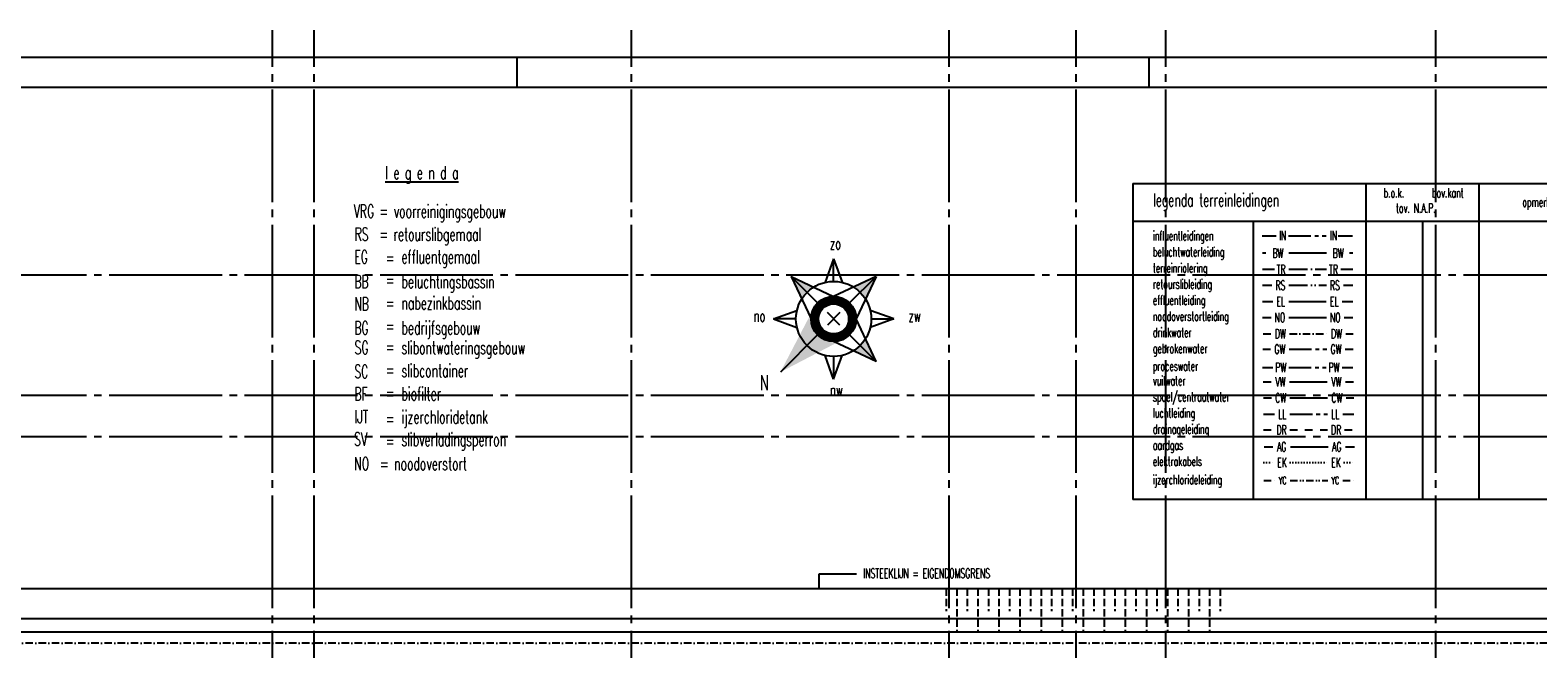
# Model space of a CAD drawing. Extents: x 0 to 295580, y 0 to 170026.
# Tile 13 of 30: x 51628 to 151818, y 128878 to 170026. Entities that reach past the tile are written whole.
import ezdxf
from ezdxf.enums import TextEntityAlignment as Align

# ---------------------------------------------------------------- set-up
doc = ezdxf.new("R2010")
doc.units = 0
doc.header["$LTSCALE"] = 250
for name, pattern in [('BORDER_M', [11, 6, -1, 1, -1, 1, -1]), ('CENTRE_L', [12, 10, -1, 0, -1]), ('CENTRE_M', [7, 5, -1, 0, -1]), ('CENTRE_S', [3.5, 2, -0.75, 0, -0.75]), ('DCENTRE_L', [13, 10, -1, 0, -1, 0, -1]), ('DCENTRE_M', [8, 5, -1, 0, -1, 0, -1]), ('DCENTRE_S', [4.25, 2, -0.75, 0, -0.75, 0, -0.75]), ('DOT_S', [0.75, 0, -0.75]), ('HIDDEN_M', [2.75, 2, -0.75]), ('STR3', [15, 12, -1, 1, -1]), ('STRAMIEN_M', [15, 12, -1, 1, -1]), ('STRAMIEN_S', [9, 6, -1, 1, -1]), ('STRAMIEN_X', [36, 30, -2, 2, -2]), ('STRIPE_M', [4, 2, -2])]:
    doc.linetypes.add(name, pattern=pattern)
doc.layers.get('0').update_dxf_attribs({"linetype": 'CONTINUOUS'})
for name, color, linetype in [('B0', 51, 'CONTINUOUS'), ('B1', 52, 'CONTINUOUS'), ('B2', 30, 'CONTINUOUS'), ('BCL1', 71, 'CENTRE_S'), ('BCL2', 73, 'CENTRE_M'), ('BHL2', 63, 'HIDDEN_M'), ('BTXT2', 123, 'CONTINUOUS'), ('BTXT3', 150, 'CONTINUOUS'), ('BTXT4', 171, 'CONTINUOUS'), ('HULP-AG', 50, 'DCENTRE_L'), ('HULP-BW', 23, 'CENTRE_L'), ('HULP-CW', 34, 'STR3'), ('HULP-DR', 254, 'STRIPE_M'), ('HULP-DW', 130, 'CENTRE_S'), ('HULP-EK', 210, 'DOT_S'), ('HULP-EL', 180, 'DCENTRE_L'), ('HULP-GW', 161, 'STRAMIEN_S'), ('HULP-IN', 13, 'BORDER_M'), ('HULP-LL', 11, 'STRAMIEN_S'), ('HULP-NO', 190, 'DCENTRE_L'), ('HULP-PW', 181, 'BORDER_M'), ('HULP-RS', 22, 'DCENTRE_M'), ('HULP-TR', 43, 'CENTRE_M'), ('HULP-VW', 183, 'STRAMIEN_M'), ('HULP-YC', 10, 'DCENTRE_S'), ('MEETLIJNEN', 20, 'STRAMIEN_X'), ('XA-03', 144, 'CONTINUOUS'), ('XA-07', 140, 'CONTINUOUS'), ('XA-10', 130, 'CONTINUOUS')]:
    doc.layers.add(name, color=color, linetype=linetype)
doc.styles.add('SIMPLEX06', font='SIMPLEX.shx', dxfattribs={"width": 0.6, "height": 625})
doc.styles.add('XG-TH', font='ISO.SHX')

# ---------------------------------------------------------------- blocks, each defined once
blk = doc.blocks.new('AMW_TITLE')
at = {"layer": 'XA-03'}
for p, q in [((420, 831), (420, 841)), ((630, 831), (630, 841))]:
    blk.add_line(p, q, dxfattribs=at)
blk.add_lwpolyline([(0, 0), (1470, 0), (1470, 841), (0, 841)], close=True, dxfattribs=at)
at = {"layer": 'XA-07'}
blk.add_lwpolyline([(10, 10), (1460, 10), (1460, 831), (10, 831)], close=True, dxfattribs=at)
at = {"color": 143, "style": 'XG-TH'}
for tag, p in [('23', (1284.73, 91.51)), ('19', (1284.73, 86.78)), ('15', (1284.73, 82.05)), ('11', (1284.73, 77.32))]:
    blk.add_attdef(tag, text='', height=3, dxfattribs=at).set_placement(p, align=Align.MIDDLE)
at = {"layer": 'XA-03', "style": 'XG-TH'}
for tag, p in [('24', (1290.02, 90.68)), ('25', (1410.5, 90.68)), ('26', (1427.02, 90.68)), ('20', (1290.02, 85.95)), ('21', (1410.5, 85.95)), ('22', (1427.02, 85.95)), ('16', (1290.02, 81.22)), ('17', (1410.5, 81.22)), ('18', (1427.02, 81.22)), ('12', (1290.02, 76.49)), ('13', (1410.5, 76.49)), ('14', (1427.02, 76.49)), ('8', (1365.51, 33.61)), ('9', (1391.03, 33.61)), ('10', (1410.5, 24.15))]:
    blk.add_attdef(tag, p, '', height=2.3, dxfattribs=at)
at = {"layer": 'XA-07', "style": 'XG-TH'}
for tag, p in [('4', (1283.94, 62.53)), ('5', (1283.94, 53.87)), ('6', (1283.94, 45.21)), ('7', (1429.87, 34.21)), ('1', (1417.43, 14.4)), ('2', (1427.05, 14.4))]:
    blk.add_attdef(tag, p, '', height=4.5, dxfattribs=at)
at = {"layer": 'XA-10', "style": 'XG-TH'}
blk.add_attdef('3', (1443.91, 14.4), '', height=6.3, dxfattribs=at)

msp = doc.modelspace()

# ---------------------------------------------------------------- linework, layer by layer
at = {"layer": 'B1'}
for p, q in [((105020, 154820), (104455.42007, 153255.41567)), ((105020, 153320), (105020, 154820)), ((105020, 154820), (105584.57993, 153255.41567)), ((103959.33983, 151880.66017), (102191.57288, 153648.42712)), ((102191.57288, 153648.42712), (105020, 152320)), ((102191.57288, 153648.42712), (103520, 150820)), ((107848.42712, 153648.42712), (105020, 152320)), ((106080.66017, 151880.66017), (107848.42712, 153648.42712)), ((107848.42712, 153648.42712), (106520, 150820)), ((101020, 150820), (102584.58433, 151384.57993)), ((109020, 150820), (107455.41567, 151384.57993)), ((101020, 150820), (102584.58433, 150255.42007)), ((102520, 150820), (101020, 150820)), ((107848.42712, 147991.57288), (106520, 150820)), ((109020, 150820), (107455.41567, 150255.42007)), ((107520, 150820), (109020, 150820)), ((103959.33983, 149759.33983), (101484.46609, 147284.46609)), ((107848.42712, 147991.57288), (105020, 149320)), ((106080.66017, 149759.33983), (107848.42712, 147991.57288)), ((105020, 146820), (104455.42007, 148384.58433)), ((105020, 146820), (105584.57993, 148384.58433)), ((105020, 148320), (105020, 146820)), ((45176.02688, 130902.83576), (280066.02688, 130902.83576))]:
    msp.add_line(p, q, dxfattribs=at)
at = {"layer": 'B1', "const_width": 500}
msp.add_lwpolyline([(105906.88674, 149930.6222, 1), (104139.11979, 151698.38915, 1)], format="xyb", close=True, dxfattribs=at)
at = {"layer": 'B1'}
for radius in [2500, 1500, 1000]:
    msp.add_circle((105020, 150820), radius, dxfattribs=at)
for points in [[(102191.57288, 153648.42712), (103252.23305, 152587.76695), (102191.57288, 153648.42712), (102898.68276, 152142.88064)], [(102191.57288, 153648.42712), (103252.23305, 152587.76695), (102191.57288, 153648.42712), (103697.11936, 152941.31724)], [(107848.42712, 153648.42712), (106787.76695, 152587.76695), (107848.42712, 153648.42712), (106342.88064, 152941.31724)], [(107848.42712, 153648.42712), (107141.31724, 152142.88064), (107848.42712, 153648.42712), (106787.76695, 152587.76695)], [(101484.46609, 147284.46609), (103429.15103, 151013.43153), (101484.46609, 147284.46609), (103959.33983, 149759.33983)], [(101484.46609, 147284.46609), (103959.33983, 149759.33983), (101484.46609, 147284.46609), (105213.43153, 149229.15103)], [(107848.42712, 147991.57288), (106787.76695, 149052.23305), (107848.42712, 147991.57288), (107141.31724, 149497.11936)], [(107848.42712, 147991.57288), (106342.88064, 148698.68276), (107848.42712, 147991.57288), (106787.76695, 149052.23305)]]:
    msp.add_solid(points, dxfattribs=at)
at = {"layer": 'B2'}
for p, q in [((43176.02688, 132902.83576), (278466.02688, 132902.83576)), ((46062.05376, 130002.83576), (281466.02688, 130002.83576))]:
    msp.add_line(p, q, dxfattribs=at)
at = {"layer": 'BCL1'}
msp.add_line((281966.02688, 129252.83576), (48133.75511, 129252.83576), dxfattribs=at)
at = {"layer": 'BCL2'}
for p, q in [((105436.56239, 151236.56239), (104603.43761, 150403.43761)), ((105436.56239, 150403.43761), (104603.43761, 151236.56239))]:
    msp.add_line(p, q, dxfattribs=at)
at = {"layer": 'BHL2'}
for p, q in [((112502.06174, 132902.83576), (112502.06174, 131392.51417)), ((113203.52515, 132902.83576), (113203.52515, 130002.83576)), ((113902.06174, 132902.83576), (113902.06174, 131392.51417)), ((114603.52515, 132902.83576), (114603.52515, 130002.83576)), ((115302.06174, 132902.83576), (115302.06174, 131392.51417)), ((116003.52515, 132902.83576), (116003.52515, 130002.83576)), ((116702.06174, 132902.83576), (116702.06174, 131392.51417)), ((117403.52515, 132902.83576), (117403.52515, 130002.83576)), ((118102.06174, 132902.83576), (118102.06174, 131392.51417)), ((118803.52515, 132902.83576), (118803.52515, 130002.83576)), ((119502.06174, 132902.83576), (119502.06174, 131392.51417)), ((120203.52515, 132902.83576), (120203.52515, 130002.83576)), ((120902.06174, 132902.83576), (120902.06174, 131392.51417)), ((121603.52515, 132902.83576), (121603.52515, 130002.83576)), ((122302.06174, 132902.83576), (122302.06174, 131392.51417)), ((123003.52515, 132902.83576), (123003.52515, 130002.83576)), ((123702.06174, 132902.83576), (123702.06174, 131392.51417)), ((124403.52515, 132902.83576), (124403.52515, 130002.83576)), ((125102.06174, 132902.83576), (125102.06174, 131392.51417)), ((125803.52515, 132902.83576), (125803.52515, 130002.83576)), ((126502.06174, 132902.83576), (126502.06174, 131392.51417)), ((127203.52515, 132902.83576), (127203.52515, 130002.83576)), ((127902.06174, 132902.83576), (127902.06174, 131392.51417)), ((128603.52515, 132902.83576), (128603.52515, 130002.83576)), ((129302.06174, 132902.83576), (129302.06174, 131392.51417)), ((130003.52515, 132902.83576), (130003.52515, 130002.83576)), ((130702.06174, 132902.83576), (130702.06174, 131392.51417))]:
    msp.add_line(p, q, dxfattribs=at)
at = {"layer": 'BTXT2'}
for p, q in [((124895, 159820), (157895.00168, 159820)), ((124895, 159820), (124895, 138820)), ((140395.00168, 159820), (140395.00168, 138820)), ((147895.00168, 159820), (147895.00168, 138820)), ((124895, 157325.63775), (157895.00168, 157325.63775)), ((132895.00168, 157325.63775), (132895.00168, 138820)), ((144145.00168, 157325.63775), (144145.00168, 138820)), ((157895.00168, 138820), (124895, 138820))]:
    msp.add_line(p, q, dxfattribs=at)
at = {"layer": 'BTXT3'}
for p, q in [((106541.82094, 133850.65309), (104028.90359, 133850.65309)), ((104028.90359, 133850.65309), (104028.90359, 132902.83576))]:
    msp.add_line(p, q, dxfattribs=at)
at = {"layer": 'HULP-AG'}
for p, q in [((133625.00168, 142320.63775), (134214.28739, 142320.63775)), ((135375.00168, 142320.63775), (137875.00168, 142320.63775)), ((139035.71596, 142320.63775), (139625.00168, 142320.63775))]:
    msp.add_line(p, q, dxfattribs=at)
at = {"layer": 'HULP-BW'}
for p, q in [((133525.00168, 155215.63775), (133739.28739, 155215.63775)), ((135275.00168, 155215.63775), (137775.00168, 155215.63775)), ((139310.71596, 155215.63775), (139525.00168, 155215.63775))]:
    msp.add_line(p, q, dxfattribs=at)
at = {"layer": 'HULP-CW'}
for p, q in [((133590.00168, 145565.63775), (134107.85882, 145565.63775)), ((135340.00168, 145565.63775), (137840.00168, 145565.63775)), ((139072.14454, 145565.63775), (139590.00168, 145565.63775))]:
    msp.add_line(p, q, dxfattribs=at)
at = {"layer": 'HULP-DR'}
for p, q in [((133595.00168, 143440.63775), (134220.00168, 143440.63775)), ((135345.00168, 143440.63775), (137845.00168, 143440.63775)), ((138970.00168, 143440.63775), (139595.00168, 143440.63775))]:
    msp.add_line(p, q, dxfattribs=at)
at = {"layer": 'HULP-DW'}
for p, q in [((133565.00168, 149835.63775), (134085.35882, 149835.63775)), ((135317.50168, 149835.63775), (137817.50168, 149835.63775)), ((139049.64454, 149835.63775), (139570.00168, 149835.63775))]:
    msp.add_line(p, q, dxfattribs=at)
at = {"layer": 'HULP-EK'}
for p, q in [((133610.00168, 141270.63775), (134270.71596, 141270.63775)), ((135360.00168, 141270.63775), (137860.00168, 141270.63775)), ((138949.28739, 141270.63775), (139610.00168, 141270.63775))]:
    msp.add_line(p, q, dxfattribs=at)
at = {"layer": 'HULP-EL'}
for p, q in [((133510.00168, 151975.63775), (134208.93025, 151975.63775)), ((135262.50168, 151975.63775), (137762.50168, 151975.63775)), ((138816.07311, 151975.63775), (139515.00168, 151975.63775))]:
    msp.add_line(p, q, dxfattribs=at)
at = {"layer": 'HULP-GW'}
for p, q in [((133535.00168, 148810.63775), (134052.85882, 148810.63775)), ((135285.00168, 148810.63775), (137785.00168, 148810.63775)), ((139017.14454, 148810.63775), (139535.00168, 148810.63775))]:
    msp.add_line(p, q, dxfattribs=at)
at = {"layer": 'HULP-IN'}
for p, q in [((133492.9143, 156348.75664), (134428.62859, 156348.75664)), ((135242.9143, 156348.75664), (137742.9143, 156348.75664)), ((138557.20002, 156348.75664), (139492.9143, 156348.75664))]:
    msp.add_line(p, q, dxfattribs=at)
at = {"layer": 'HULP-LL'}
for p, q in [((133595.00168, 144490.63775), (134327.14454, 144490.63775)), ((135345.00168, 144490.63775), (137845.00168, 144490.63775)), ((138862.85882, 144490.63775), (139595.00168, 144490.63775))]:
    msp.add_line(p, q, dxfattribs=at)
at = {"layer": 'HULP-NO'}
for p, q in [((133520.00168, 150920.63775), (134091.43025, 150920.63775)), ((135270.00168, 150920.63775), (137770.00168, 150920.63775)), ((138948.57311, 150920.63775), (139520.00168, 150920.63775))]:
    msp.add_line(p, q, dxfattribs=at)
at = {"layer": 'HULP-PW'}
for p, q in [((133510.00168, 147600), (134208.93025, 147600)), ((135262.50168, 147600), (137762.50168, 147600)), ((138816.07311, 147600), (139515.00168, 147600))]:
    msp.add_line(p, q, dxfattribs=at)
at = {"layer": 'HULP-RS'}
for p, q in [((133520.00168, 153055.63775), (134145.00168, 153055.63775)), ((135270.00168, 153055.63775), (137770.00168, 153055.63775)), ((138895.00168, 153055.63775), (139520.00168, 153055.63775))]:
    msp.add_line(p, q, dxfattribs=at)
at = {"layer": 'HULP-TR'}
for p, q in [((133520.00168, 154130.63775), (134312.85882, 154130.63775)), ((135270.00168, 154130.63775), (137770.00168, 154130.63775)), ((138727.14454, 154130.63775), (139520.00168, 154130.63775))]:
    msp.add_line(p, q, dxfattribs=at)
at = {"layer": 'HULP-VW'}
for p, q in [((133565.00168, 146635.63775), (134100.71596, 146635.63775)), ((135315.00168, 146635.63775), (137815.00168, 146635.63775)), ((139029.28739, 146635.63775), (139565.00168, 146635.63775))]:
    msp.add_line(p, q, dxfattribs=at)
at = {"layer": 'HULP-YC'}
for p, q in [((133605.00168, 140070), (134355.00168, 140070)), ((135355.00168, 140070), (137855.00168, 140070)), ((138855.00168, 140070), (139605.00168, 140070))]:
    msp.add_line(p, q, dxfattribs=at)
at = {"layer": 'MEETLIJNEN'}
for p, q in [((67743.07602, 14586.27077), (67743.07602, 170025.80184)), ((70493.07602, 14586.27077), (70493.07602, 170025.80184)), ((91593.07602, 14586.27077), (91593.07602, 170025.80184)), ((112693.07602, 14586.27077), (112693.07602, 170025.80184)), ((121143.07602, 14586.27077), (121143.07602, 170025.80184)), ((127093.07602, 14586.27077), (127093.07602, 170025.80184)), ((145043.07602, 14586.27077), (145043.07602, 170025.80184)), ((11877.32481, 153752.83576), (278973.09449, 153752.83576)), ((11877.32481, 145752.83576), (278973.09449, 145752.83576)), ((11877.32481, 143002.83576), (278973.09449, 143002.83576))]:
    msp.add_line(p, q, dxfattribs=at)

# ---------------------------------------------------------------- block references
at = {"layer": 'B0', "xscale": 200, "yscale": 200, "zscale": 200}
msp.add_blockref('AMW_TITLE', (0, 0), dxfattribs=at)

# ---------------------------------------------------------------- texts
at = {"layer": 'BTXT2', "style": 'SIMPLEX06', "width": 0.6}
for s, p in [('influentleidingen', (126235.00168, 156040.63775)), ('beluchtwaterleiding', (126235.00168, 154969.20918)), ('terreinriolering', (126235.00168, 153897.78061)), ('retourslibleiding', (126235.00168, 152826.35204)), ('effluentleiding', (126235.00168, 151754.92346)), ('noodoverstortleiding', (126235.00168, 150683.49489)), ('drinkwater', (126235.00168, 149612.06632)), ('gebrokenwater', (126235.00168, 148540.63775)), ('proceswater', (126225.00168, 147375)), ('vuilwater', (126235.00168, 146397.78061)), ('spoel/centraatwater', (126235.00168, 145326.35204)), ('luchtleiding', (126235.00168, 144254.92346)), ('drainageleiding', (126235.00168, 143183.49489)), ('aardgas', (126235.00168, 142112.06632)), ('elektrakabels', (126235.00168, 141040.63775)), ('ijzerchlorideleiding', (126225.00168, 139820))]:
    msp.add_text(s, height=625, dxfattribs=at).set_placement(p)
at = {"layer": 'BTXT3', "style": 'SIMPLEX06', "width": 0.6}
for s, height, p in [('%%Ul e g e n d a', 875, (75228.619, 160109.35698)), ('b.o.k.', 625, (141568.51614, 158894.79642)), ('bov.kant', 625, (144779.97009, 158894.79642)), ('VRG = voorreinigingsgebouw', 875, (73135, 157545)), ('legenda terreinleidingen', 875, (126245, 158296.3929)), ('tov. N.A.P.', 625, (142394.05939, 157878.88661)), ('opmerking', 625, (150790.00168, 158285)), ('RS  = retourslibgemaal', 875, (73188.15876, 156012.58134)), ('EG', 875, (73175.33449, 154512.35365)), ('effluentgemaal', 875, (76304.45614, 154512.35365)), ('zo', 800, (104773.24422, 155434.32436)), ('=', 875, (75265.69035, 154454.65258)), ('BB', 875, (73175.33449, 152864.66767)), ('=', 875, (75265.69035, 152973.65857)), ('beluchtingsbassin', 875, (76304.45614, 152864.66767)), ('nabezinkbassin', 875, (76304.45614, 151441.37473)), ('NB', 875, (73175.33449, 151383.67366)), ('=', 875, (75265.69035, 151434.9635)), ('BG', 875, (73175.33449, 149793.68876)), ('=', 875, (75265.69035, 149902.67966)), ('bedrijfsgebouw', 875, (76304.45614, 149793.68876)), ('no', 800, (99707.49313, 150623.26575)), ('zw', 800, (109998.66081, 150630.52225)), ('SG', 875, (73188.15876, 148485.79794)), ('slibontwateringsgebouw', 875, (76304.45614, 148472.97548)), ('=', 875, (75265.69035, 148530.67655)), ('SC', 875, (73175.33449, 146882.99058)), ('=', 875, (75265.69035, 146991.98148)), ('slibcontainer', 875, (76304.45614, 146940.69164)), ('biofilter', 875, (76304.45614, 145401.99657)), ('nw', 800, (104780.50174, 145688.84666)), ('BF', 875, (73175.33449, 145401.99657)), ('=', 875, (75265.69035, 145453.2864)), ('IJT', 875, (73188.15876, 143882.53518)), ('=', 875, (75265.69035, 143754.31059)), ('ijzerchloridetank', 875, (76304.45614, 143863.30149)), ('slibverladingsperron', 875, (76304.45614, 142363.30149)), ('SV', 875, (73162.51022, 142382.30749)), ('=', 875, (75265.69035, 142254.31059)), ('NO  = noodoverstort', 875, (73162.51022, 140753.8552)), ('INSTEEKLIJN = EIGENDOMSGRENS', 625, (106986.34423, 133587.60501))]:
    msp.add_text(s, height=height, dxfattribs=at).set_placement(p)
at = {"layer": 'BTXT4', "style": 'SIMPLEX06', "width": 0.6}
msp.add_text('N', height=1000, dxfattribs=at).set_placement((100135.68699, 146073.44109))
at = {"layer": 'HULP-AG', "style": 'SIMPLEX06', "width": 0.6}
for p in [(134794.64454, 142320.63775), (138455.35882, 142320.63775)]:
    msp.add_text('AG', height=625, dxfattribs=at).set_placement(p, align=Align.MIDDLE)
at = {"layer": 'HULP-BW', "style": 'SIMPLEX06', "width": 0.6}
for p in [(134180.00168, 154885), (138180.00168, 154885)]:
    msp.add_text('BW', height=625, dxfattribs=at).set_placement(p)
at = {"layer": 'HULP-CW', "style": 'SIMPLEX06', "width": 0.6}
for p in [(134723.93025, 145565.63775), (138456.07311, 145565.63775)]:
    msp.add_text('CW', height=625, dxfattribs=at).set_placement(p, align=Align.MIDDLE)
at = {"layer": 'HULP-DR', "style": 'SIMPLEX06', "width": 0.6}
for p in [(134782.50168, 143440.63775), (138407.50168, 143440.63775)]:
    msp.add_text('DR', height=625, dxfattribs=at).set_placement(p, align=Align.MIDDLE)
at = {"layer": 'HULP-DW', "style": 'SIMPLEX06', "width": 0.6}
for p in [(134701.43025, 149835.63775), (138433.57311, 149835.63775)]:
    msp.add_text('DW', height=625, dxfattribs=at).set_placement(p, align=Align.MIDDLE)
at = {"layer": 'HULP-EK', "style": 'SIMPLEX06', "width": 0.6}
for p in [(134815.35882, 141270.63775), (138404.64454, 141270.63775)]:
    msp.add_text('EK', height=625, dxfattribs=at).set_placement(p, align=Align.MIDDLE)
at = {"layer": 'HULP-EL', "style": 'SIMPLEX06', "width": 0.6}
for p in [(134735.71596, 151975.63775), (138289.28739, 151975.63775)]:
    msp.add_text('EL', height=625, dxfattribs=at).set_placement(p, align=Align.MIDDLE)
at = {"layer": 'HULP-GW', "style": 'SIMPLEX06', "width": 0.6}
for p in [(134668.93025, 148810.63775), (138401.07311, 148810.63775)]:
    msp.add_text('GW', height=625, dxfattribs=at).set_placement(p, align=Align.MIDDLE)
at = {"layer": 'HULP-IN', "style": 'SIMPLEX06', "width": 0.6}
for p in [(134620, 156060), (138000, 156060)]:
    msp.add_text('IN', height=625, dxfattribs=at).set_placement(p)
at = {"layer": 'HULP-LL', "style": 'SIMPLEX06', "width": 0.6}
for p in [(134836.07311, 144490.63775), (138353.93025, 144490.63775)]:
    msp.add_text('LL', height=625, dxfattribs=at).set_placement(p, align=Align.MIDDLE)
at = {"layer": 'HULP-NO', "style": 'SIMPLEX06', "width": 0.6}
for p in [(134680.71596, 150920.63775), (138359.28739, 150920.63775)]:
    msp.add_text('NO', height=625, dxfattribs=at).set_placement(p, align=Align.MIDDLE)
at = {"layer": 'HULP-PW', "style": 'SIMPLEX06', "width": 0.6}
for p in [(134370, 147285), (137910, 147285)]:
    msp.add_text('PW', height=625, dxfattribs=at).set_placement(p)
at = {"layer": 'HULP-RS', "style": 'SIMPLEX06', "width": 0.6}
for p in [(134707.50168, 153055.63775), (138332.50168, 153055.63775)]:
    msp.add_text('RS', height=625, dxfattribs=at).set_placement(p, align=Align.MIDDLE)
at = {"layer": 'HULP-TR', "style": 'SIMPLEX06', "width": 0.6}
for p in [(134455, 153800), (137940, 153800)]:
    msp.add_text('TR', height=625, dxfattribs=at).set_placement(p)
at = {"layer": 'HULP-VW', "style": 'SIMPLEX06', "width": 0.6}
for p in [(134707.85882, 146635.63775), (138422.14454, 146635.63775)]:
    msp.add_text('VW', height=625, dxfattribs=at).set_placement(p, align=Align.MIDDLE)
at = {"layer": 'HULP-YC', "style": 'SIMPLEX06', "width": 0.6}
for p in [(134855.00168, 140070), (138355.00168, 140070)]:
    msp.add_text('YC', height=500, dxfattribs=at).set_placement(p, align=Align.MIDDLE)

doc.saveas('drawing.dxf')
